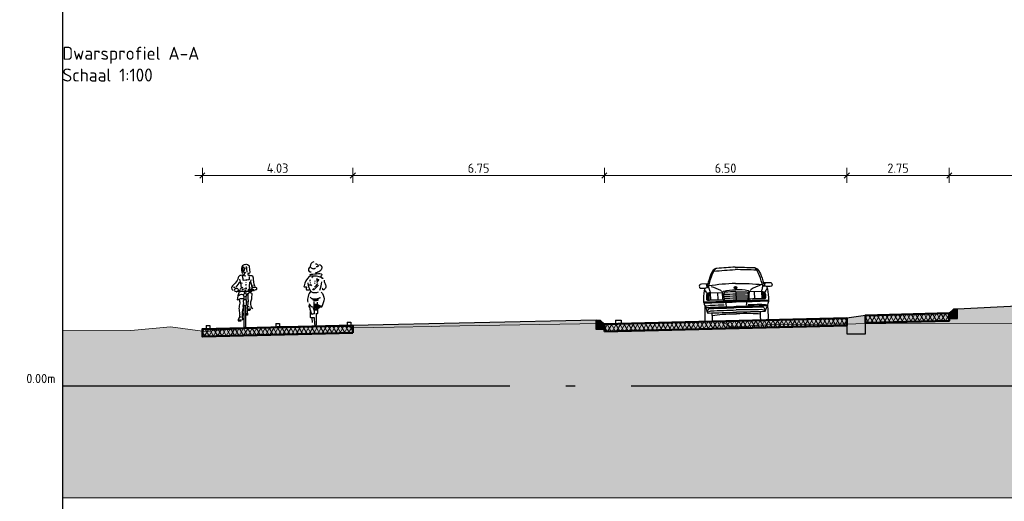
# Model space of a CAD drawing. Header units: metres. Extents: x -54 to 109, y -117 to 84.
# Tile 27 of 256: x -53 to -26, y -63 to -51. Entities that reach past the tile are written whole.
import ezdxf

# ---------------------------------------------------------------- set-up
doc = ezdxf.new("R2010")
doc.units = ezdxf.units.M
doc.linetypes.add('AL-NAP_LIJN', pattern=[15.25, 12, -1.5, 0.25, -1.5])
doc.layers.get('Defpoints').update_dxf_attribs({"color": 151})
for name, color, linetype, lineweight in [('B-WE-GW-MAAIVELD-GD', 253, 'Continuous', 18), ('N-WE-GR-BOOM-S', 90, 'Continuous', 25), ('N-WE-VH-KANTOPSLUITING_ROTONDEBLOK-SD', 210, 'Continuous', 25), ('N-WE-VH-KANTOPSLUITING_TROTTOIRBAND_RWS-SD', 210, 'Continuous', 25), ('N-WE-VH-VERHARDING-GD', 252, 'Continuous', 50), ('N-WE-VH-VERHARDING_ASFALT_DEKLAAG-AD', 252, 'Continuous', 18), ('N-WE-VW-MARKERING-GD', 7, 'Continuous', 35), ('N-WE-VW-MARKERING-S', 7, 'Continuous', 25), ('X-XX-AL-AANKLEDING-SD', 7, 'Continuous', 25), ('X-XX-AL-CONSTRUCTIELIJN-GD', 7, 'Continuous', 25), ('X-XX-AL-M', 7, 'Continuous', 18), ('X-XX-AL-NAP-GD', 7, 'AL-NAP_LIJN', 25), ('X-XX-AL-T70', 7, 'Continuous', 70), ('X-XX-AL_BINDEND-M', 10, 'Continuous', 18)]:
    doc.layers.add(name, color=color, linetype=linetype, lineweight=lineweight)
doc.layers.add('N-WE-GW-GROND_ZAND_DRAINEERZAND-V', color=7, linetype='Continuous', lineweight=18, true_color=0xf6e8be)
doc.layers.add('N-WE-GW-GROND_ZAND_FUNDERINGSZAND-V', color=7, linetype='Continuous', lineweight=18, true_color=0xf8ed6b)
doc.styles.add('NLCS-ISO', font='NLCS-ISO.ttf')
doc.styles.add('NLCS-ISO-M100-T25', font='NLCS-ISO.ttf', dxfattribs={"height": 0.25})
doc.dimstyles.new('NLCS-M100-T25-SCHRAP_L2_H2', dxfattribs={"dimscale": 0.1, "dimtxt": 2.5, "dimasz": 1.4, "dimexe": 2, "dimexo": 2, "dimgap": 0.7, "dimtad": 1, "dimzin": 0, "dimdsep": 46, "dimtxsty": 'NLCS-ISO-M100-T25', "dimblk": 'OBLIQUE', "dimcen": 0, "dimdle": 2, "dimclrd": 256, "dimclre": 256, "dimclrt": 256, "dimazin": 0, "dimtfac": 1, "dimtdec": 3, "dimtofl": 0, "dimtmove": 0, "dimatfit": 3, "dimldrblk": 'OBLIQUE', "dimfxl": 2, "dimfxlon": 1, "dimtfillclr": 256, "dimtolj": 1, "dimtzin": 0, "dimlwd": -1, "dimlwe": -1, "dimarcsym": 0})
pattern_1 = [(60, (0, 0), (-0.08660254, 0.05), []), (120, (0, 0), (-0.08660254, -0.05), [])]

# ---------------------------------------------------------------- blocks, each defined once
blk = doc.blocks.new('_Oblique')
at = {"color": 0, "linetype": 'ByBlock', "lineweight": -2}
blk.add_line((-0.5, -0.5), (0.5, 0.5), dxfattribs=at)
blk = doc.blocks.new('*D214')
at = {"layer": 'Defpoints', "color": 0, "transparency": 16777216}
for p in [(-43.604, -54.694), (-43.604, -58.72), (-36.856, -58.687)]:
    blk.add_point(p, dxfattribs=at)
at = {"layer": 'X-XX-AL_BINDEND-M', "transparency": 16777216}
for p, q in [((-43.604, -54.894), (-43.604, -54.494)), ((-36.856, -54.894), (-36.856, -54.494)), ((-36.656, -54.694), (-43.804, -54.694))]:
    blk.add_line(p, q, dxfattribs=at)
at = {"layer": 'X-XX-AL_BINDEND-M', "transparency": 16777216, "xscale": 0.14, "yscale": 0.14, "zscale": 0.14, "rotation": 180}
blk.add_blockref('_Oblique', (-43.604, -54.694), dxfattribs=at)
at = {"layer": 'X-XX-AL_BINDEND-M', "transparency": 16777216, "xscale": 0.14, "yscale": 0.14, "zscale": 0.14}
blk.add_blockref('_Oblique', (-36.856, -54.694), dxfattribs=at)
at = {"layer": 'X-XX-AL_BINDEND-M', "transparency": 16777216, "insert": (-40.23, -54.499), "char_height": 0.25, "attachment_point": 5, "style": 'NLCS-ISO-M100-T25'}
blk.add_mtext('\\A1;6.75', dxfattribs=at)
blk = doc.blocks.new('*D215')
at = {"layer": 'Defpoints', "color": 0, "transparency": 16777216}
for p in [(-30.356, -54.694), (-30.356, -58.525), (-36.856, -58.687)]:
    blk.add_point(p, dxfattribs=at)
at = {"layer": 'X-XX-AL_BINDEND-M', "transparency": 16777216}
for p, q in [((-36.856, -54.894), (-36.856, -54.494)), ((-30.356, -54.894), (-30.356, -54.494)), ((-37.056, -54.694), (-30.156, -54.694))]:
    blk.add_line(p, q, dxfattribs=at)
at = {"layer": 'X-XX-AL_BINDEND-M', "transparency": 16777216, "xscale": 0.14, "yscale": 0.14, "zscale": 0.14, "rotation": 180}
blk.add_blockref('_Oblique', (-36.856, -54.694), dxfattribs=at)
at = {"layer": 'X-XX-AL_BINDEND-M', "transparency": 16777216, "xscale": 0.14, "yscale": 0.14, "zscale": 0.14}
blk.add_blockref('_Oblique', (-30.356, -54.694), dxfattribs=at)
at = {"layer": 'X-XX-AL_BINDEND-M', "transparency": 16777216, "insert": (-33.606, -54.499), "char_height": 0.25, "attachment_point": 5, "style": 'NLCS-ISO-M100-T25'}
blk.add_mtext('\\A1;6.50', dxfattribs=at)
blk = doc.blocks.new('*D216')
at = {"layer": 'Defpoints', "color": 0, "transparency": 16777216}
for p in [(-27.606, -54.694), (-30.356, -58.525), (-27.606, -58.394)]:
    blk.add_point(p, dxfattribs=at)
at = {"layer": 'X-XX-AL_BINDEND-M', "transparency": 16777216}
for p, q in [((-30.356, -54.894), (-30.356, -54.494)), ((-27.606, -54.894), (-27.606, -54.494)), ((-30.556, -54.694), (-27.406, -54.694))]:
    blk.add_line(p, q, dxfattribs=at)
at = {"layer": 'X-XX-AL_BINDEND-M', "transparency": 16777216, "xscale": 0.14, "yscale": 0.14, "zscale": 0.14, "rotation": 180}
blk.add_blockref('_Oblique', (-30.356, -54.694), dxfattribs=at)
at = {"layer": 'X-XX-AL_BINDEND-M', "transparency": 16777216, "xscale": 0.14, "yscale": 0.14, "zscale": 0.14}
blk.add_blockref('_Oblique', (-27.606, -54.694), dxfattribs=at)
at = {"layer": 'X-XX-AL_BINDEND-M', "transparency": 16777216, "insert": (-28.981, -54.499), "char_height": 0.25, "attachment_point": 5, "style": 'NLCS-ISO-M100-T25'}
blk.add_mtext('\\A1;2.75', dxfattribs=at)
blk = doc.blocks.new('*D217')
at = {"layer": 'Defpoints', "color": 0, "transparency": 16777216}
for p in [(-10.106, -54.694), (-27.606, -58.394), (-10.106, -58.394)]:
    blk.add_point(p, dxfattribs=at)
at = {"layer": 'X-XX-AL_BINDEND-M', "transparency": 16777216}
for p, q in [((-27.606, -54.894), (-27.606, -54.494)), ((-10.106, -54.894), (-10.106, -54.494)), ((-27.806, -54.694), (-9.906, -54.694))]:
    blk.add_line(p, q, dxfattribs=at)
at = {"layer": 'X-XX-AL_BINDEND-M', "transparency": 16777216, "xscale": 0.14, "yscale": 0.14, "zscale": 0.14, "rotation": 180}
blk.add_blockref('_Oblique', (-27.606, -54.694), dxfattribs=at)
at = {"layer": 'X-XX-AL_BINDEND-M', "transparency": 16777216, "xscale": 0.14, "yscale": 0.14, "zscale": 0.14}
blk.add_blockref('_Oblique', (-10.106, -54.694), dxfattribs=at)
at = {"layer": 'X-XX-AL_BINDEND-M', "transparency": 16777216, "insert": (-18.856, -54.499), "char_height": 0.25, "attachment_point": 5, "style": 'NLCS-ISO-M100-T25'}
blk.add_mtext('\\A1;17.50', dxfattribs=at)
blk = doc.blocks.new('*D223')
at = {"layer": 'Defpoints', "color": 0, "transparency": 16777216}
for p in [(-47.638, -54.694), (-47.638, -58.821), (-43.604, -58.72)]:
    blk.add_point(p, dxfattribs=at)
at = {"layer": 'X-XX-AL-M', "transparency": 16777216}
for p, q in [((-47.638, -54.894), (-47.638, -54.494)), ((-43.604, -54.894), (-43.604, -54.494)), ((-43.404, -54.694), (-47.838, -54.694))]:
    blk.add_line(p, q, dxfattribs=at)
at = {"layer": 'X-XX-AL-M', "transparency": 16777216, "xscale": 0.14, "yscale": 0.14, "zscale": 0.14, "rotation": 180}
blk.add_blockref('_Oblique', (-47.638, -54.694), dxfattribs=at)
at = {"layer": 'X-XX-AL-M', "transparency": 16777216, "xscale": 0.14, "yscale": 0.14, "zscale": 0.14}
blk.add_blockref('_Oblique', (-43.604, -54.694), dxfattribs=at)
at = {"layer": 'X-XX-AL-M', "transparency": 16777216, "insert": (-45.621, -54.499), "char_height": 0.25, "attachment_point": 5, "style": 'NLCS-ISO-M100-T25'}
blk.add_mtext('\\A1;4.03', dxfattribs=at)
blk = doc.blocks.new('N-SVH-KANTOPSLUITING_ROTONDE_425 500X500-D')
blk.add_hatch(color=8).paths.add_polyline_path([(0, 0), (0, -0.425), (0.5, -0.425), (0.5, 0.075)])
at = {"flags": 128}
blk.add_lwpolyline([(0, 0), (0, -0.425), (0.5, -0.425), (0.5, 0.075), (0, 0)], dxfattribs=at)
blk = doc.blocks.new('N-SVH-KANTOPSLUITING_RWS_110 220X250-D')
h = blk.add_hatch(color=8)
h.dxf.hatch_style = 1
h.paths.add_polyline_path([(0, 0), (-0.11, 0), (-0.22, -0.11), (-0.22, -0.25), (0, -0.25)])
at = {"flags": 128}
blk.add_lwpolyline([(-0.22, -0.25), (0, -0.25), (0, 0), (-0.11, 0), (-0.22, -0.11)], close=True, dxfattribs=at)
blk = doc.blocks.new('VW-MARKERING_010')
at = {"layer": 'N-WE-VW-MARKERING-S'}
for p, q in [((-0.05, 0.1), (0.05, 0.1)), ((-0.05, 0.1), (-0.05, 0)), ((-0.05, 0), (0.05, 0)), ((0.05, 0.1), (0.05, 0))]:
    blk.add_line(p, q, dxfattribs=at)
blk = doc.blocks.new('VW-MARKERING_015')
at = {"layer": 'N-WE-VW-MARKERING-S'}
for p, q in [((-0.075, 0.1), (0.075, 0.1)), ((-0.075, 0.1), (-0.075, 0)), ((-0.075, 0), (0.075, 0)), ((0.075, 0.1), (0.075, 0))]:
    blk.add_line(p, q, dxfattribs=at)
blk = doc.blocks.new('SAL-AANKLEDING_FIETSTER_ACHTERAANZICHT-D')
for points in [[(-0.05, 1.702, 0.372994), (-0.144, 1.577, 0.503668), (-0.004, 1.537, 150.934799)], [(0.098, 1.627, -0.402545), (0.168, 1.556, -0.204448), (0.134, 1.473, -0.107787), (0.036, 1.411, -0.232599), (-0.004, 1.407, 0.756423)], [(0.002, 1.653, -0.251678), (0.069, 1.599, -0.398814), (0.06, 1.577, -0.187011), (0.02, 1.564, 2.207361)], [(-0.156, 1.35, -0.154336), (-0.119, 1.368, 0.021693), (0.077, 1.392, -0.153975), (0.151, 1.377, -0.433195), (0.162, 1.339, -0.162977), (0.143, 1.321, 0.569715), (0.152, 1.296, 0.021653), (0.192, 1.26, -1.283993), (0.184, 1.254, 0.093544), (0.124, 1.295, 0.069195), (-0.003, 1.315, -0.023921), (-0.134, 1.321, 0.290835), (-0.175, 1.305, 0.143139), (-0.305, 1.061, 0.369113), (-0.303, 1.027, -0.046879), (-0.248, 1.03, -0.302343), (-0.241, 1.004, 0.421236), (-0.243, 0.955, 0.24644), (-0.164, 0.958, -4.327813)], [(-0.14, 1.565, 0.236676), (-0.192, 1.497, 0.583386), (-0.122, 1.438, -0.497614)], [(0.067, 0.884, -0.173851), (-0.102, 0.884, 0.000578), (-0.124, 0.914, -0.07661), (-0.181, 1.031, -0.079973), (-0.197, 1.137, -39.687992)], [(0.156, 1.168, -0.053306), (0.109, 0.933, 2.556335)], [(0.228, 1.207, 0.107816), (0.271, 1.088, -0.189381), (0.28, 1.041, -0.091131), (0.263, 0.999, -0.043732), (0.235, 0.962, -0.167948), (0.21, 0.948, -0.498715), (0.199, 0.958, 0.241276), (0.185, 0.993, 2.413704)], [(-0.127, 0.915, 0.224282), (-0.209, 0.617, 1.028931)], [(0.154, 0.888, -0.165288), (0.229, 0.709, -0.089622), (0.167, 0.495, 0.086704), (0.049, 0.546), (0.048, 0.617)], [(-0.171, 0.584, 0.221629), (-0.095, 0.494), (-0.074, 0.494), (-0.084, 0.481), (-0.1, 0.493)], [(-0.047, 0.641), (-0.043, 0.511, -0.034198), (-0.053, 0.486, 0.227614), (-0.058, 0.443, -0.044454), (-0.041, 0.39), (-0.033, 0.302), (-0.104, 0.289), (-0.138, 0.395, 0.132618), (-0.169, 0.501, -0.216367), (-0.156, 0.545, -1.928019)], [(-0.148, 0.754, 0.205807), (-0.003, 0.707, 0.105757), (0.112, 0.743, -0.456483), (0.121, 0.735, 0.023268), (0.076, 0.715, 0.20987), (0.065, 0.702, 0.124642), (0.065, 0.683, -0.545926), (0.045, 0.664, -0.163265), (-0.055, 0.667, 0.038987), (-0.069, 0.696, 0.125271), (-0.103, 0.713), (-0.129, 0.74)], [(-0.138, 0.398, 0.098289), (-0.141, 0.216, 0.549463), (-0.122, 0.209, -0.073152), (-0.037, 0.205), (-0.031, 0.028, 0.941313), (0.029, 0.026), (0.028, 0.292)], [(0.169, 0.498, -0.325073), (0.139, 0.489, 0.185728), (0.111, 0.488, -0.09132), (0.061, 0.439, 0.488493), (0.055, 0.416), (0.053, 0.321, -0.568599), (0.024, 0.305, -0.009736), (0.01, 0.313, 0.656385)]]:
    blk.add_lwpolyline(points, format="xyb")
for points in [[(-0.134, 1.112), (-0.166, 1.079), (-0.185, 1.064)], [(-0.14, 1.218), (-0.15, 1.196), (-0.158, 1.178)], [(-0.135, 1.144), (-0.146, 1.135)], [(-0.099, 1.089), (-0.12, 1.068), (-0.129, 1.051)], [(-0.072, 1.312), (-0.078, 1.292), (-0.098, 1.273)], [(0.075, 1.075), (0.035, 1.032), (0, 0.993), (-0.044, 0.948)], [(-0.01, 1.186), (-0.029, 1.175)], [(-0.014, 1.142), (-0.029, 1.124)], [(0.055, 1.125), (0.008, 1.062), (-0.027, 1.025)], [(0.09, 1.225), (0.064, 1.192), (0.021, 1.144)], [(0.044, 1.251), (0.029, 1.247)], [(0.085, 1.223), (0.053, 1.232), (0.029, 1.206), (0.054, 1.216)], [(-0.049, 0.985), (-0.062, 0.972), (-0.086, 0.941)], [(-0.059, 0.686), (-0.039, 0.673), (-0.02, 0.667), (-0.027, 0.685), (-0.048, 0.689)], [(-0.058, 0.698), (0.007, 0.7), (0.087, 0.725)], [(-0.035, 0.558), (0.04, 0.561), (0.037, 0.547), (-0.029, 0.538), (-0.003, 0.525), (0.043, 0.532), (0.102, 0.517), (0.126, 0.505), (0.086, 0.486), (0.065, 0.467), (0.037, 0.436), (-0.027, 0.427), (-0.049, 0.451), (-0.031, 0.509), (0.049, 0.514), (0.074, 0.5), (0.031, 0.469), (0.003, 0.446), (-0.028, 0.461), (-0.014, 0.482), (0.029, 0.495), (-0.019, 0.495), (0.037, 0.501)], [(-0.045, 0.565), (0.049, 0.571)], [(0.059, 0.709), (0.047, 0.677), (0.004, 0.664), (0.011, 0.688), (0.041, 0.702), (0.031, 0.685)], [(-0.1, 0.303), (-0.037, 0.316)], [(-0.096, 0.297), (-0.048, 0.311)], [(-0.044, 0.412), (0.031, 0.412), (0.051, 0.413)], [(-0.078, 0.07), (-0.091, 0.193)]]:
    blk.add_lwpolyline(points)
blk.add_circle((-0.006, 0.681), 0.00976)
blk = doc.blocks.new('SAL-AANKLEDING_FIETSTER_VOORAANZICHT-D')
for points in [[(0.01, 1.694, 0.224954), (-0.085, 1.633, 0.218026), (-0.065, 1.447, -0.070213)], [(-0.073, 1.599, -0.105441), (-0.01, 1.617, -1.362009)], [(0.01, 1.694, -0.362904), (0.113, 1.652, 0.015093), (0.126, 1.499, -0.568041), (0.078, 1.449, 0.463013), (0.079, 1.42, 0.11132), (0.17, 1.393, -0.31235), (0.213, 1.36, 0.04183), (0.227, 1.247, 0.074826), (0.262, 1.109, 1453.487325)], [(0.058, 1.482, 0.012848), (0.047, 1.622), (0.024, 1.618)], [(-0.005, 1.475, -0.429934), (-0.039, 1.415, -0.021707), (-0.115, 1.4, 0.316506), (-0.181, 1.342, -0.14059), (-0.266, 1.191, 0.032752), (-0.355, 1.09, 0.39656), (-0.315, 0.994, 2.431502)], [(-0.08, 1.406, -0.027944), (-0.057, 1.281, 0.422814), (-0.046, 1.273), (0.097, 1.287, 0.51068), (0.123, 1.314), (0.123, 1.372)], [(-0.052, 1.578), (-0.069, 1.572, 0.16771), (-0.026, 1.472), (0.026, 1.482)], [(-0.046, 1.396, -0.201307), (0.023, 1.389, -0.293478)], [(-0.309, 1.084, -0.322135), (-0.261, 1.068, 1.351223)], [(-0.151, 1.301, -0.014584), (-0.133, 1.221, 0.043832), (-0.247, 1.079, 3.218337)], [(-0.133, 1.221, 0.170934), (-0.077, 1.195, 0.38449)], [(0.141, 1.059), (0.119, 1.081, 0.008797), (0.128, 1.207, -0.226735), (0.143, 1.225, 0.298471), (0.159, 1.25, -0.223663), (0.175, 1.286, -4.108203)], [(0.147, 1.226, -0.087706), (0.176, 1.119, 0.04255), (0.185, 1.068, -2.271623)], [(0.312, 1.062, 0.206679), (0.211, 1.064, 0.115586), (0.164, 1.03, 0.284772), (0.168, 1.018, 0.001883), (0.215, 1.029, 0.077479), (0.228, 0.992, 0.472133), (0.25, 1, -0.166307), (0.294, 1.018, 0.498514), (0.317, 1.06), (0.312, 1.062)], [(0.222, 1.119, 0.151778), (0.18, 1.099, 0.134147)], [(-0.164, 1.007, -0.168398), (-0.194, 1.042, 0.208056), (-0.221, 1.044, -0.01449), (-0.267, 1.041, 0.431381), (-0.282, 0.989, 0.342036), (-0.238, 0.975, 0.502767), (-0.208, 0.963, 0.321691), (-0.187, 0.992, -0.567898), (-0.163, 1.007, -1.321991)], [(-0.16, 0.962, 0.073428), (-0.207, 0.741, 0.187521), (-0.143, 0.767, -0.191907), (-0.05, 0.779, 2.461001)], [(0.177, 1.012), (0.145, 0.986, -0.244623), (0.104, 0.967, 0.016865), (-0.082, 0.967, -0.118708), (-0.136, 0.981), (-0.179, 1.003), (-0.191, 0.979), (-0.162, 0.972), (-0.132, 0.957)], [(-0.174, 0.847, -0.408369), (-0.065, 0.884, 0.431027)], [(-0.087, 1.008, -0.227843), (0.046, 1.045, 0.144244)], [(0.047, 0.886, -0.028217), (0.113, 0.936, -0.34375), (0.184, 0.91, -0.008166), (0.171, 0.76, 0.053344), (0.144, 0.653, 0.087477), (0.152, 0.579, 0.083197), (0.182, 0.536, -0.082582), (0.2, 0.498, -1.052457)], [(0.086, 0.917, 0.177371), (0.076, 0.842, -0.057471), (0.07, 0.583, 0.127258), (0.061, 0.496, 0.0836), (0.16, 0.486, 2.180609)], [(0.089, 0.99), (0.143, 1.024, 0.561425), (0.116, 1.036, -0.015186), (0.09, 1.019, 0.437223), (0.089, 0.99, -0.83324)], [(0.218, 1.004), (0.172, 0.965, -0.132229), (0.125, 0.944, 0.333695)], [(-0.159, 0.754, -0.122303), (-0.141, 0.652, 0.045301), (-0.162, 0.512, 0.055524), (-0.144, 0.367, -0.09123), (-0.151, 0.276, 0.06619), (-0.181, 0.218, 0.323893), (-0.179, 0.177, 0.121836), (-0.091, 0.189, -1.824136), (-0.091, 0.188, -0.254)], [(-0.036, 0.668, 0.016355), (-0.055, 0.582, -0.100875), (-0.06, 0.496, 0.107973), (-0.073, 0.404, 0.025875), (-0.077, 0.252, 20.285035)], [(-0.035, 0.617), (-0.036, 0.721, -0.443605), (-0.013, 0.749), (0.014, 0.749, -0.505348), (0.034, 0.726), (0.034, 0.606, -0.843072), (-0.035, 0.61), (-0.035, 0.617)], [(0.014, 0.58), (0.017, 0.018, -0.965528), (-0.019, 0.016), (-0.02, 0.582)]]:
    blk.add_lwpolyline(points, format="xyb")
for points in [[(-0.056, 1.638), (-0.057, 1.608)], [(0.013, 1.588), (-0.02, 1.588), (-0.027, 1.528)], [(0.011, 1.585), (-0.017, 1.585), (-0.025, 1.53)], [(-0.119, 1.211), (-0.106, 1.06), (-0.142, 1.021)], [(-0.088, 1.062), (-0.054, 1.087)], [(0.026, 1.212), (0.021, 1.203)], [(0.024, 1.166), (0.022, 1.144)], [(0.024, 1.078), (0.025, 1.064)], [(0.028, 1.129), (0.025, 1.116)], [(0.029, 1.3), (0.036, 1.283), (0.035, 1.251)], [(-0.021, 0.756), (-0.022, 0.833)], [(0.026, 0.826), (0.02, 0.745)], [(0.036, 0.689), (0.068, 0.696)], [(0.094, 0.561), (0.112, 0.563)], [(-0.152, 0.279), (-0.127, 0.286), (-0.104, 0.284)], [(-0.022, 0.364), (-0.074, 0.366)], [(-0.025, 0.329), (-0.074, 0.329)], [(0.131, 0.456), (0.058, 0.453), (0.065, 0.329), (0.019, 0.329)], [(0.063, 0.366), (0.022, 0.363)], [(0.099, 0.524), (0.149, 0.525), (0.189, 0.523)], [(-0.183, 0.208), (-0.152, 0.202), (-0.097, 0.208)], [(-0.06, 0.249), (-0.054, 0.225), (-0.057, 0.207), (-0.072, 0.205), (-0.066, 0.211), (-0.059, 0.225), (-0.06, 0.236), (-0.061, 0.252)]]:
    blk.add_lwpolyline(points)
for points in [[(-0.027, 1.531), (-0.03, 1.526), (-0.023, 1.527)], [(0.024, 0.949), (0.023, 0.978), (0.014, 0.99), (-0.005, 0.985), (-0.01, 0.97), (-0.016, 0.942), (-0.015, 0.92), (-0.009, 0.924), (-0.01, 0.956), (-0.003, 0.982), (0.014, 0.981), (0.021, 0.973), (0.02, 0.948)]]:
    blk.add_lwpolyline(points, close=True)
blk.add_lwpolyline([(0.027, 0.946), (0.028, 0.977, 0.668087), (-0.007, 0.984, 0.16058), (-0.018, 0.91), (-0.005, 0.918), (-0.006, 0.96, -1.047019), (0.019, 0.965), (0.018, 0.945)], format="xyb", close=True)
blk.add_circle((0.003, 0.874), 0.0437)
blk = doc.blocks.new('SAL-AANKLEDING_AUTO2_VOORAANZICHT-D')
for points in [[(0, 1.444, 0.007203), (-0.491, 1.419, 0.202991), (-0.59, 1.379, 0.115354), (-0.688, 1.192, 0.02362), (-0.77, 0.922), (-0.728, 0.92, -0.039295), (-0.642, 1.197, -0.063891), (-0.533, 1.414, 1.610739)], [(-0.573, 1.349, -0.010374), (0, 1.376, -2.724072)], [(0, 1.444, -0.007203), (0.491, 1.419, -0.202991), (0.59, 1.379, -0.115354), (0.688, 1.192, -0.02362), (0.77, 0.922), (0.728, 0.92, 0.039295), (0.642, 1.197, 0.063891), (0.533, 1.414, -1.610739)], [(0.573, 1.349, 0.010374), (0, 1.376, 2.724072)], [(-0.746, 1.012), (-0.917, 1.012, 0.27664), (-0.969, 0.981, 0.198246), (-0.974, 0.935, 0.12914), (-0.956, 0.906, 0.020931), (-0.824, 0.903, -0.059577), (-0.728, 0.92, 0.637995)], [(-0.824, 0.903, 0.116709), (-0.851, 0.833, 0.04543), (-0.871, 0.534, 0.008085), (0, 0.538, 0.791237)], [(-0.847, 0.855, -0.043294), (-0.769, 0.741, -1.188941)], [(-0.728, 0.92, -0.00388), (-0.697, 0.818, -0.095907), (-0.689, 0.77, 0.317279), (-0.785, 0.718, 0.088765), (-0.788, 0.596, 0.4447), (-0.76, 0.578, -0.004269), (-0.345, 0.577, -0.028705), (-0.362, 0.756, -0.295623), (-0.333, 0.803, -0.059504), (0, 0.837, 0.378332)], [(0, 1.005, 0.02762), (-0.719, 0.957, 0.66556)], [(-0.657, 0.937, -0.07746), (-0.413, 0.834, -0.149405), (-0.381, 0.797, -0.959127)], [(0, 1.005, -0.02762), (0.719, 0.957, -0.66556)], [(0.728, 0.92, 0.00388), (0.697, 0.818, 0.095907), (0.689, 0.77, -0.317279), (0.785, 0.718, -0.088765), (0.788, 0.596, -0.4447), (0.76, 0.578, 0.004269), (0.345, 0.577, 0.028705), (0.362, 0.756, 0.295623), (0.333, 0.803, 0.059504), (0, 0.837, -0.378332)], [(0.824, 0.903, -0.116709), (0.851, 0.833, -0.04543), (0.871, 0.534, -0.008085), (0, 0.538, -0.791237)], [(0.657, 0.937, 0.07746), (0.413, 0.834, 0.149405), (0.381, 0.797, 0.959127)], [(0.746, 1.012), (0.917, 1.012, -0.27664), (0.969, 0.981, -0.198246), (0.974, 0.935, -0.12914), (0.956, 0.906, -0.020931), (0.824, 0.903, 0.059577), (0.728, 0.92, -0.637995)], [(0.847, 0.855, 0.043294), (0.769, 0.741, 1.188941)], [(-0.871, 0.534, 0.064353), (-0.836, 0.412, -0.019537), (-0.823, 0.379, 0.001544), (-0.774, 0.238, 0.393039), (-0.758, 0.229, 0.002712), (0, 0.234, -2.421509)], [(-0.002, 0.782, 0.008987), (-0.287, 0.775, 0.355793), (-0.332, 0.735, 0.049944), (-0.309, 0.533, 18.766225)], [(-0.331, 0.723, 0.006555), (-0.001, 0.729, 0.006598), (0.331, 0.723)], [(-0.329, 0.669, 0.006471), (-0.001, 0.675, 0.006514), (0.329, 0.669, 0.006564)], [(-0.323, 0.615, 0.006331), (-0.001, 0.621, 0.006373), (0.323, 0.615, 0.006531)], [(-0.314, 0.561, 0.006134), (-0.001, 0.567, 0.006177), (0.314, 0.561, 0.006498)], [(-0.002, 0.782, -0.0091), (0.287, 0.775, -0.355793), (0.332, 0.735, -0.049944), (0.309, 0.533, -18.766225)], [(0.871, 0.534, -0.064353), (0.836, 0.412, 0.019537), (0.823, 0.379, -0.001544), (0.774, 0.238, -0.393039), (0.758, 0.229, -0.002712), (0, 0.234, 2.421509)], [(-0.867, 0.508, 0.009578), (0, 0.509, -1.320566)], [(-0.841, 0.423), (-0.851, 0.085, 0.238946), (-0.825, 0.006, 0.062777), (-0.675, 0, 0.365466), (-0.648, 0.028, 0.01834), (-0.648, 0.23, 2.918386)], [(-0.318, 0.434, 0.003415), (-0.645, 0.43, 0.034954), (-0.836, 0.412, 0.495656)], [(-0.824, 0.38, -0.011487), (-0.272, 0.385, 0.01463), (0, 0.389, 0.863735)], [(-0.782, 0.259, -0.064629), (-0.737, 0.339, -0.21067), (-0.718, 0.35, -0.006875), (-0.264, 0.352, 0.01112), (0, 0.356, -3.384918)], [(-0.776, 0.244, -0.109894), (-0.68, 0.285, -0.000858), (0, 0.295, -2.055931)], [(-0.28, 0.505, -0.042096), (-0.272, 0.385, -0.389821)], [(0.867, 0.508, -0.009578), (0, 0.509, 1.320566)], [(0.824, 0.38, 0.011487), (0.272, 0.385, -0.01463), (0, 0.389, -0.863735)], [(0.782, 0.259, 0.064629), (0.737, 0.339, 0.21067), (0.718, 0.35, 0.006875), (0.264, 0.352, -0.01112), (0, 0.356, 3.384918)], [(0.776, 0.244, 0.109894), (0.68, 0.285, 0.000858), (0, 0.295, 2.055931)], [(0.28, 0.505, 0.042096), (0.272, 0.385, 0.389821)], [(0.318, 0.434, -0.003415), (0.645, 0.43, -0.034954), (0.836, 0.412, -0.495656)], [(0.841, 0.423), (0.851, 0.085, -0.238946), (0.825, 0.006, -0.062777), (0.675, 0, -0.365466), (0.648, 0.028, -0.01834), (0.648, 0.23, -2.918386)], [(-0.646, 0.163, -0.024723), (-0.382, 0.186, -0.015566), (0, 0.189, 0.027528)], [(0.646, 0.163, 0.024723), (0.382, 0.186, 0.015566), (0, 0.189, -0.027528)]]:
    blk.add_lwpolyline(points, format="xyb")
for points in [[(-0.788, 1.012), (-0.77, 0.922)], [(-0.034, 0.874), (-0.004, 0.891)], [(-0.004, 0.926), (-0.004, 0.891)], [(0.027, 0.874), (-0.004, 0.891)], [(0.788, 1.012), (0.77, 0.922)], [(-0.71, 0.645), (-0.792, 0.645)], [(-0.71, 0.675), (-0.791, 0.675)], [(-0.71, 0.615), (-0.79, 0.615)], [(-0.71, 0.705), (-0.787, 0.705)], [(-0.71, 0.585), (-0.783, 0.585)], [(-0.71, 0.735), (-0.774, 0.735)], [(-0.689, 0.77), (-0.359, 0.773)], [(-0.689, 0.77), (-0.689, 0.578)], [(-0.491, 0.772), (-0.492, 0.578)], [(-0.345, 0.577), (-0.335, 0.533)], [(-0.002, 0.782), (0.001, 0.538)], [(0.345, 0.577), (0.335, 0.533)], [(0.689, 0.77), (0.359, 0.773)], [(0.491, 0.772), (0.492, 0.578)], [(0.689, 0.77), (0.689, 0.578)], [(0.71, 0.735), (0.774, 0.735)], [(0.71, 0.705), (0.787, 0.705)], [(0.71, 0.675), (0.791, 0.675)], [(0.71, 0.645), (0.792, 0.645)], [(0.71, 0.615), (0.79, 0.615)], [(0.71, 0.585), (0.783, 0.585)]]:
    blk.add_lwpolyline(points)
blk.add_circle((-0.004, 0.891), 0.0351)

msp = doc.modelspace()

# ---------------------------------------------------------------- hatches: boundary and pattern name
at = {"layer": 'N-WE-GW-GROND_ZAND_DRAINEERZAND-V'}
h = msp.add_hatch(color=256, dxfattribs=at)
h.dxf.hatch_style = 1
h.paths.add_polyline_path([(-27.386, -58.284), (-27.386, -58.534), (-27.606, -58.534), (-27.606, -58.594), (-29.856, -58.65), (-29.856, -58.678), (-29.311, -58.673), (-25.866, -58.659), (-25.8, -58.659), (-25.753, -58.659), (-23.767, -58.659), (-23.465, -58.654), (-23.354, -58.64), (-22.503, -58.658), (-19.949, -58.772), (-19.892, -58.708), (-19.249, -58.725), (-18.928, -58.737), (-18.698, -58.749), (-16.886, -58.829), (-15.188, -58.841), (-13.293, -58.847), (-13.025, -58.907), (-12.841, -58.897), (-12.76, -58.89), (-12.298, -58.851), (-12.135, -58.786), (-12.006, -58.796), (-10.241, -59.11), (-8.893, -59.159), (-8.779, -59.161), (-8.525, -59.17), (-7.077, -59.228), (-6.105, -59.248), (-4.604, -59.312), (-3.304, -60.346), (4.614, -60.346), (4.614, -59.264), (4.397, -59.139), (4.43, -59.121), (3.194, -59.09), (3.194, -58.89), (-0.636, -58.698), (-0.636, -58.827), (-0.856, -58.827), (-0.856, -58.887), (-7.356, -58.725), (-7.356, -58.95), (-7.856, -58.95), (-7.856, -58.65), (-10.106, -58.594), (-10.106, -58.534), (-10.326, -58.534), (-10.326, -58.284, 0.026665)])
h = msp.add_hatch(color=256, dxfattribs=at)
h.dxf.hatch_style = 1
h.paths.add_polyline_path([(-37.076, -58.672), (-37.076, -58.577), (-43.604, -58.72), (-43.604, -58.785), (-42.495, -58.765), (-41.483, -58.748), (-41.273, -58.745)])
h = msp.add_hatch(color=256, dxfattribs=at)
h.dxf.hatch_style = 1
h.paths.add_polyline_path([(-36.856, -58.887), (-36.856, -58.687), (-30.356, -58.525), (-30.356, -58.725)])
h = msp.add_hatch(color=256, dxfattribs=at)
h.dxf.hatch_style = 1
h.paths.add_polyline_path([(-29.856, -58.65), (-29.856, -58.45), (-27.606, -58.394), (-27.606, -58.594)])
h = msp.add_hatch(color=256, dxfattribs=at)
h.dxf.hatch_style = 1
h.paths.add_polyline_path([(-43.604, -58.92), (-43.604, -58.72), (-47.638, -58.821), (-47.638, -59.021)])
at = {"layer": 'N-WE-GW-GROND_ZAND_FUNDERINGSZAND-V'}
h = msp.add_hatch(color=256, dxfattribs=at)
h.dxf.hatch_style = 1
h.paths.add_polyline_path([(-36.856, -58.687), (-36.874, -58.669), (-41.273, -58.745), (-41.483, -58.748), (-42.495, -58.765), (-43.604, -58.785), (-43.604, -58.92), (-47.638, -59.021), (-47.638, -58.874), (-47.635, -58.875), (-48.493, -58.759), (-49.557, -58.859), (-51.391, -58.85), (-51.391, -63.35), (21.15, -63.35), (21.15, -62.287), (19.28, -62.287), (16.973, -60.766), (4.654, -60.743), (4.151, -60.741), (4.091, -60.741), (3.623, -61.003), (2.186, -61.793), (1.854, -61.965), (1.678, -62.052), (1.266, -62.309), (1.083, -62.314), (-0.819, -62.286), (-1.462, -61.816), (-1.733, -61.595), (-4.604, -59.312), (-6.105, -59.248), (-7.077, -59.228), (-8.525, -59.17), (-8.779, -59.161), (-8.893, -59.159), (-10.241, -59.11), (-12.006, -58.796), (-12.135, -58.786), (-12.298, -58.851), (-12.76, -58.89), (-12.841, -58.897), (-13.03, -58.908), (-13.033, -58.906), (-13.293, -58.847), (-15.188, -58.841), (-16.886, -58.829), (-18.698, -58.749), (-18.928, -58.737), (-19.249, -58.725), (-19.892, -58.708), (-19.949, -58.772), (-22.503, -58.658), (-23.354, -58.64), (-23.465, -58.654), (-23.767, -58.659), (-25.753, -58.659), (-25.8, -58.659), (-25.866, -58.659), (-29.311, -58.673), (-30.356, -58.683), (-30.356, -58.725), (-36.856, -58.887)])
at = {"layer": 'N-WE-VH-VERHARDING_ASFALT_DEKLAAG-AD', "linetype": 'Continuous', "lineweight": 18}
h = msp.add_hatch(dxfattribs=at)
h.set_pattern_fill('AVH-ASFALT', color=252, scale=0.1, style=0, pattern_type=2)
h.set_pattern_definition(pattern_1)
h.paths.add_polyline_path([(-36.856, -58.887), (-30.356, -58.725), (-30.356, -58.525), (-36.856, -58.687)])
h = msp.add_hatch(dxfattribs=at)
h.set_pattern_fill('AVH-ASFALT', color=252, scale=0.1, style=0, pattern_type=2)
h.set_pattern_definition(pattern_1)
h.paths.add_polyline_path([(-29.856, -58.65), (-27.606, -58.594), (-27.606, -58.394), (-29.856, -58.45)])
h = msp.add_hatch(dxfattribs=at)
h.set_pattern_fill('AVH-ASFALT', color=252, scale=0.1, style=0, pattern_type=2)
h.set_pattern_definition(pattern_1)
h.paths.add_polyline_path([(-47.638, -59.021), (-43.604, -58.92), (-43.604, -58.72), (-47.638, -58.821)])

# ---------------------------------------------------------------- linework, layer by layer
at = {"layer": 'B-WE-GW-MAAIVELD-GD'}
msp.add_lwpolyline([(-51.391, -58.85), (-49.557, -58.859), (-48.493, -58.759), (-47.635, -58.875), (-47.504, -58.887), (-47.389, -58.867), (-47.331, -58.855), (-46.556, -58.81), (-45.627, -58.754), (-45.331, -58.752), (-43.736, -58.752), (-43.654, -58.773), (-43.624, -58.785), (-42.495, -58.765), (-41.483, -58.748), (-41.273, -58.745), (-34.295, -58.624), (-33.822, -58.616), (-33.717, -58.614), (-33.694, -58.624), (-33.452, -58.759), (-33.157, -58.756), (-32.765, -58.718), (-32.534, -58.702), (-29.311, -58.673), (-25.866, -58.659)], dxfattribs=at)
at = {"layer": 'Defpoints'}
msp.add_line((-51.391, -48.346), (-51.391, -106.651), dxfattribs=at)
at = {"layer": 'N-WE-GR-BOOM-S'}
msp.add_line((-37.076, -58.577), (-43.604, -58.72), dxfattribs=at)
msp.add_arc((-18.856, -218.114), 160.058, 86.94509, 93.05491, dxfattribs=at)
at = {"layer": 'N-WE-GW-GROND_ZAND_FUNDERINGSZAND-V', "flags": 128}
msp.add_lwpolyline([(-51.391, -58.85), (-51.391, -63.35), (21.15, -63.35), (21.15, -62.287)], dxfattribs=at)
at = {"layer": 'N-WE-VH-VERHARDING-GD'}
for points in [[(-36.856, -58.887), (-36.856, -58.687), (-30.356, -58.525), (-30.356, -58.725)], [(-29.856, -58.65), (-29.856, -58.45), (-27.606, -58.394), (-27.606, -58.594)], [(-43.604, -58.92), (-43.604, -58.72), (-47.638, -58.821), (-47.638, -59.021)]]:
    msp.add_lwpolyline(points, close=True, dxfattribs=at)
at = {"layer": 'X-XX-AL-NAP-GD'}
msp.add_line((-51.391, -60.346), (21.15, -60.346), dxfattribs=at)

# ---------------------------------------------------------------- block references
at = {"layer": 'N-WE-GR-BOOM-S'}
for p in [(-47.488, -58.821), (-45.621, -58.77), (-43.707, -58.731)]:
    msp.add_blockref('VW-MARKERING_010', p, dxfattribs=at)
at = {"layer": 'N-WE-VH-KANTOPSLUITING_ROTONDEBLOK-SD'}
msp.add_blockref('N-SVH-KANTOPSLUITING_ROTONDE_425 500X500-D', (-30.356, -58.525), dxfattribs=at)
at = {"layer": 'N-WE-VH-KANTOPSLUITING_TROTTOIRBAND_RWS-SD'}
msp.add_blockref('N-SVH-KANTOPSLUITING_RWS_110 220X250-D', (-27.386, -58.284), dxfattribs=at)
at = {"layer": 'N-WE-VH-KANTOPSLUITING_TROTTOIRBAND_RWS-SD', "xscale": -1}
msp.add_blockref('N-SVH-KANTOPSLUITING_RWS_110 220X250-D', (-37.076, -58.577), dxfattribs=at)
at = {"layer": 'N-WE-VW-MARKERING-GD', "color": 7, "linetype": 'Continuous', "lineweight": 35}
msp.add_blockref('VW-MARKERING_015', (-36.481, -58.678), dxfattribs=at)
at = {"layer": 'X-XX-AL-AANKLEDING-SD'}
for name, p in [('SAL-AANKLEDING_FIETSTER_ACHTERAANZICHT-D', (-44.602, -58.716)), ('SAL-AANKLEDING_FIETSTER_VOORAANZICHT-D', (-46.494, -58.777))]:
    msp.add_blockref(name, p, dxfattribs=at)
at = {"layer": 'X-XX-AL-AANKLEDING-SD', "rotation": 1.432096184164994}
msp.add_blockref('SAL-AANKLEDING_AUTO2_VOORAANZICHT-D', (-33.311, -58.599), dxfattribs=at)

# ---------------------------------------------------------------- texts
at = {"layer": 'X-XX-AL-CONSTRUCTIELIJN-GD', "insert": (-51.575, -60.146), "char_height": 0.25, "attachment_point": 6, "style": 'NLCS-ISO'}
msp.add_mtext('0.00m', dxfattribs=at)
at = {"layer": 'X-XX-AL-T70', "insert": (-51.391, -51.24), "char_height": 0.35, "attachment_point": 1, "style": 'NLCS-ISO'}
msp.add_mtext('Dwarsprofiel A-A\\PSchaal 1:100', dxfattribs=at)

# ---------------------------------------------------------------- dimensions: what is measured, and where the dimension line sits
at = {"layer": 'X-XX-AL-M'}
dim = msp.add_linear_dim(base=(-47.638, -54.694), p1=(-43.604, -58.72), p2=(-47.638, -58.821), dimstyle='NLCS-M100-T25-SCHRAP_L2_H2', override={"dimtmove": 1}, dxfattribs=at)
dim.commit()
dim.dimension.update_dxf_attribs({"geometry": '*D223', "text_midpoint": (-45.621, -54.499)})
at = {"layer": 'X-XX-AL_BINDEND-M'}
for base, p1, p2, picture, middle in [((-43.604, -54.694), (-36.856, -58.687), (-43.604, -58.72), '*D214', (-40.23, -54.499)), ((-30.356, -54.694), (-36.856, -58.687), (-30.356, -58.525), '*D215', (-33.606, -54.499)), ((-27.606, -54.694), (-30.356, -58.525), (-27.606, -58.394), '*D216', (-28.981, -54.499)), ((-10.106, -54.694), (-27.606, -58.394), (-10.106, -58.394), '*D217', (-18.856, -54.499))]:
    dim = msp.add_linear_dim(base=base, p1=p1, p2=p2, dimstyle='NLCS-M100-T25-SCHRAP_L2_H2', override={"dimtmove": 1}, dxfattribs=at)
    dim.commit()
    dim.dimension.update_dxf_attribs({"geometry": picture, "text_midpoint": middle})

doc.saveas('drawing.dxf')
